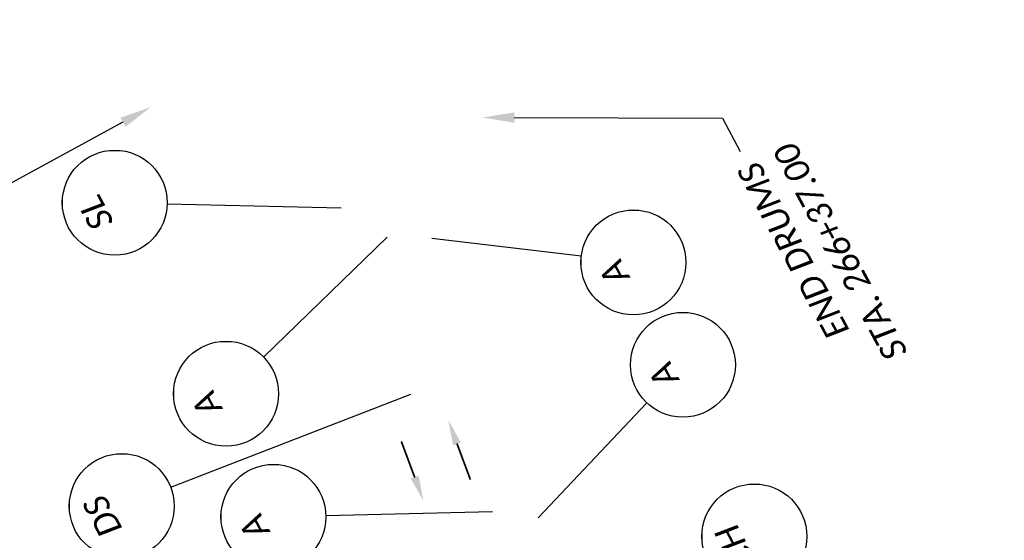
# Model space of a CAD drawing. Header units: feet. Extents: x 2243827 to 2247857, y 592450 to 600010.
# Tile 6 of 12: x 2245700 to 2245925, y 596097 to 596216. Entities that reach past the tile are written whole.
import ezdxf
from ezdxf import colors
from ezdxf.entities.mleader import LeaderData, LeaderLine
from ezdxf.enums import TextEntityAlignment as Align
from ezdxf.math import Vec2, Vec3

# ---------------------------------------------------------------- set-up
doc = ezdxf.new("R2010")
doc.units = ezdxf.units.FT
doc.header["$MEASUREMENT"] = 0
doc.set_wipeout_variables(frame=1)
doc.layers.add('MT_P_Text', color=7, linetype='Continuous')
doc.layers.add('TX_P_20', color=7, linetype='Continuous')
doc.styles.add('P_Slanted_Normal', font='calibrii.ttf', dxfattribs={"height": 0.14})

# ---------------------------------------------------------------- blocks, each defined once
blk = doc.blocks.new('ARR')
at = {"const_width": 0.0138}
blk.add_lwpolyline([(0.295, 0.0008), (0.0014, 0.0008)], dxfattribs=at)
blk.add_solid([(0.2917, 0.0322), (0.292, -0.0319), (0.4843, 0.001)])
blk = doc.blocks.new('*U1041')
blk.add_wipeout([(-0.298, 0.023), (-0.2955, 0.0451), (-0.2906, 0.0699), (-0.2848, 0.0906), (-0.2772, 0.1119), (-0.2675, 0.1334), (-0.2565, 0.1534), (-0.2448, 0.1715), (-0.2336, 0.1865), (-0.2207, 0.2016), (-0.2056, 0.217), (-0.1877, 0.2327), (-0.1718, 0.2446), (-0.1581, 0.2537), (-0.1415, 0.2633), (-0.124, 0.272), (-0.105, 0.2799), (-0.0838, 0.2869), (-0.058, 0.2932), (-0.0359, 0.2967), (-0.0124, 0.2987), (0, 0.2989), (0.0216, 0.2981), (0.0435, 0.2957), (0.0689, 0.2909), (0.0901, 0.285), (0.1109, 0.2776), (0.1354, 0.2665), (0.1535, 0.2565), (0.17, 0.2459), (0.1872, 0.233), (0.2031, 0.2193), (0.2174, 0.2051), (0.2295, 0.1915), (0.2399, 0.1783), (0.253, 0.1592), (0.2635, 0.141), (0.2727, 0.1223), (0.2805, 0.1032), (0.2862, 0.086), (0.2911, 0.0679), (0.2941, 0.053), (0.2965, 0.0374), (0.2983, 0.018), (0.2989, 0), (0.2982, -0.0197), (0.2961, -0.0403), (0.2929, -0.0595), (0.2889, -0.0764), (0.2841, -0.0929), (0.2782, -0.1093), (0.2725, -0.1228), (0.2633, -0.1415), (0.2543, -0.157), (0.2448, -0.1714), (0.232, -0.1884), (0.2205, -0.2018), (0.2114, -0.2113), (0.198, -0.2239), (0.1884, -0.232), (0.1723, -0.2442), (0.1512, -0.2578), (0.1288, -0.2697), (0.1125, -0.2769), (0.0939, -0.2837), (0.0695, -0.2907), (0.0567, -0.2935), (0.0384, -0.2964), (0.0247, -0.2979), (0.0106, -0.2987), (0, -0.2989), (-0.0062, -0.2988), (-0.0176, -0.2984), (-0.0278, -0.2976), (-0.0396, -0.2962), (-0.0516, -0.2944), (-0.0643, -0.2919), (-0.0772, -0.2887), (-0.0923, -0.2843), (-0.1152, -0.2758), (-0.1348, -0.2668), (-0.1505, -0.2582), (-0.168, -0.2472), (-0.1821, -0.237), (-0.1989, -0.2231), (-0.218, -0.2045), (-0.2316, -0.1889), (-0.2458, -0.1701), (-0.2553, -0.1554), (-0.2655, -0.1372), (-0.2748, -0.1176), (-0.2828, -0.0969), (-0.2896, -0.0739), (-0.2939, -0.0542), (-0.297, -0.0333), (-0.2985, -0.0149), (-0.2989, 0)])
at = {"flags": 128}
blk.add_lwpolyline([(-0.0356, -0.2979), (-0.2103, -1.7593)], dxfattribs=at)
blk.add_circle((0, 0), 0.3)
at = {"style": 'P_Slanted_Normal', "flags": 8}
for tag, p in [('ITEMTYPE', (0, 0.125)), ('ITEMNUMBER', (0, -0.125))]:
    blk.add_attdef(tag, text='', height=0.14, dxfattribs=at).set_placement(p, align=Align.MIDDLE_CENTER)
blk = doc.blocks.new('*U1035')
blk.add_wipeout([(-0.298, 0.023), (-0.2955, 0.0451), (-0.2906, 0.0699), (-0.2848, 0.0906), (-0.2772, 0.1119), (-0.2675, 0.1334), (-0.2565, 0.1534), (-0.2448, 0.1715), (-0.2336, 0.1865), (-0.2207, 0.2016), (-0.2056, 0.217), (-0.1877, 0.2327), (-0.1718, 0.2446), (-0.1581, 0.2537), (-0.1415, 0.2633), (-0.124, 0.272), (-0.105, 0.2799), (-0.0838, 0.2869), (-0.058, 0.2932), (-0.0359, 0.2967), (-0.0124, 0.2987), (0, 0.2989), (0.0216, 0.2981), (0.0435, 0.2957), (0.0689, 0.2909), (0.0901, 0.285), (0.1109, 0.2776), (0.1354, 0.2665), (0.1535, 0.2565), (0.17, 0.2459), (0.1872, 0.233), (0.2031, 0.2193), (0.2174, 0.2051), (0.2295, 0.1915), (0.2399, 0.1783), (0.253, 0.1592), (0.2635, 0.141), (0.2727, 0.1223), (0.2805, 0.1032), (0.2862, 0.086), (0.2911, 0.0679), (0.2941, 0.053), (0.2965, 0.0374), (0.2983, 0.018), (0.2989, 0), (0.2982, -0.0197), (0.2961, -0.0403), (0.2929, -0.0595), (0.2889, -0.0764), (0.2841, -0.0929), (0.2782, -0.1093), (0.2725, -0.1228), (0.2633, -0.1415), (0.2543, -0.157), (0.2448, -0.1714), (0.232, -0.1884), (0.2205, -0.2018), (0.2114, -0.2113), (0.198, -0.2239), (0.1884, -0.232), (0.1723, -0.2442), (0.1512, -0.2578), (0.1288, -0.2697), (0.1125, -0.2769), (0.0939, -0.2837), (0.0695, -0.2907), (0.0567, -0.2935), (0.0384, -0.2964), (0.0247, -0.2979), (0.0106, -0.2987), (0, -0.2989), (-0.0062, -0.2988), (-0.0176, -0.2984), (-0.0278, -0.2976), (-0.0396, -0.2962), (-0.0516, -0.2944), (-0.0643, -0.2919), (-0.0772, -0.2887), (-0.0923, -0.2843), (-0.1152, -0.2758), (-0.1348, -0.2668), (-0.1505, -0.2582), (-0.168, -0.2472), (-0.1821, -0.237), (-0.1989, -0.2231), (-0.218, -0.2045), (-0.2316, -0.1889), (-0.2458, -0.1701), (-0.2553, -0.1554), (-0.2655, -0.1372), (-0.2748, -0.1176), (-0.2828, -0.0969), (-0.2896, -0.0739), (-0.2939, -0.0542), (-0.297, -0.0333), (-0.2985, -0.0149), (-0.2989, 0)])
at = {"flags": 128}
blk.add_lwpolyline([(-0.1346, -0.2681), (-0.5619, -1.1191)], dxfattribs=at)
blk.add_circle((0, 0), 0.3)
at = {"style": 'P_Slanted_Normal', "flags": 8}
for tag, p in [('ITEMTYPE', (0, 0.125)), ('ITEMNUMBER', (0, -0.125))]:
    blk.add_attdef(tag, text='', height=0.14, dxfattribs=at).set_placement(p, align=Align.MIDDLE_CENTER)
blk = doc.blocks.new('*U1034')
blk.add_wipeout([(-0.298, 0.023), (-0.2955, 0.0451), (-0.2906, 0.0699), (-0.2848, 0.0906), (-0.2772, 0.1119), (-0.2675, 0.1334), (-0.2565, 0.1534), (-0.2448, 0.1715), (-0.2336, 0.1865), (-0.2207, 0.2016), (-0.2056, 0.217), (-0.1877, 0.2327), (-0.1718, 0.2446), (-0.1581, 0.2537), (-0.1415, 0.2633), (-0.124, 0.272), (-0.105, 0.2799), (-0.0838, 0.2869), (-0.058, 0.2932), (-0.0359, 0.2967), (-0.0124, 0.2987), (0, 0.2989), (0.0216, 0.2981), (0.0435, 0.2957), (0.0689, 0.2909), (0.0901, 0.285), (0.1109, 0.2776), (0.1354, 0.2665), (0.1535, 0.2565), (0.17, 0.2459), (0.1872, 0.233), (0.2031, 0.2193), (0.2174, 0.2051), (0.2295, 0.1915), (0.2399, 0.1783), (0.253, 0.1592), (0.2635, 0.141), (0.2727, 0.1223), (0.2805, 0.1032), (0.2862, 0.086), (0.2911, 0.0679), (0.2941, 0.053), (0.2965, 0.0374), (0.2983, 0.018), (0.2989, 0), (0.2982, -0.0197), (0.2961, -0.0403), (0.2929, -0.0595), (0.2889, -0.0764), (0.2841, -0.0929), (0.2782, -0.1093), (0.2725, -0.1228), (0.2633, -0.1415), (0.2543, -0.157), (0.2448, -0.1714), (0.232, -0.1884), (0.2205, -0.2018), (0.2114, -0.2113), (0.198, -0.2239), (0.1884, -0.232), (0.1723, -0.2442), (0.1512, -0.2578), (0.1288, -0.2697), (0.1125, -0.2769), (0.0939, -0.2837), (0.0695, -0.2907), (0.0567, -0.2935), (0.0384, -0.2964), (0.0247, -0.2979), (0.0106, -0.2987), (0, -0.2989), (-0.0062, -0.2988), (-0.0176, -0.2984), (-0.0278, -0.2976), (-0.0396, -0.2962), (-0.0516, -0.2944), (-0.0643, -0.2919), (-0.0772, -0.2887), (-0.0923, -0.2843), (-0.1152, -0.2758), (-0.1348, -0.2668), (-0.1505, -0.2582), (-0.168, -0.2472), (-0.1821, -0.237), (-0.1989, -0.2231), (-0.218, -0.2045), (-0.2316, -0.1889), (-0.2458, -0.1701), (-0.2553, -0.1554), (-0.2655, -0.1372), (-0.2748, -0.1176), (-0.2828, -0.0969), (-0.2896, -0.0739), (-0.2939, -0.0542), (-0.297, -0.0333), (-0.2985, -0.0149), (-0.2989, 0)])
at = {"flags": 128}
blk.add_lwpolyline([(-0.0957, 0.2843), (-0.3844, 1.1425)], dxfattribs=at)
blk.add_circle((0, 0), 0.3)
at = {"style": 'P_Slanted_Normal', "flags": 8}
for tag, p in [('ITEMTYPE', (0, 0.125)), ('ITEMNUMBER', (0, -0.125))]:
    blk.add_attdef(tag, text='', height=0.14, dxfattribs=at).set_placement(p, align=Align.MIDDLE_CENTER)
blk = doc.blocks.new('*U1037')
blk.add_wipeout([(-0.298, 0.023), (-0.2955, 0.0451), (-0.2906, 0.0699), (-0.2848, 0.0906), (-0.2772, 0.1119), (-0.2675, 0.1334), (-0.2565, 0.1534), (-0.2448, 0.1715), (-0.2336, 0.1865), (-0.2207, 0.2016), (-0.2056, 0.217), (-0.1877, 0.2327), (-0.1718, 0.2446), (-0.1581, 0.2537), (-0.1415, 0.2633), (-0.124, 0.272), (-0.105, 0.2799), (-0.0838, 0.2869), (-0.058, 0.2932), (-0.0359, 0.2967), (-0.0124, 0.2987), (0, 0.2989), (0.0216, 0.2981), (0.0435, 0.2957), (0.0689, 0.2909), (0.0901, 0.285), (0.1109, 0.2776), (0.1354, 0.2665), (0.1535, 0.2565), (0.17, 0.2459), (0.1872, 0.233), (0.2031, 0.2193), (0.2174, 0.2051), (0.2295, 0.1915), (0.2399, 0.1783), (0.253, 0.1592), (0.2635, 0.141), (0.2727, 0.1223), (0.2805, 0.1032), (0.2862, 0.086), (0.2911, 0.0679), (0.2941, 0.053), (0.2965, 0.0374), (0.2983, 0.018), (0.2989, 0), (0.2982, -0.0197), (0.2961, -0.0403), (0.2929, -0.0595), (0.2889, -0.0764), (0.2841, -0.0929), (0.2782, -0.1093), (0.2725, -0.1228), (0.2633, -0.1415), (0.2543, -0.157), (0.2448, -0.1714), (0.232, -0.1884), (0.2205, -0.2018), (0.2114, -0.2113), (0.198, -0.2239), (0.1884, -0.232), (0.1723, -0.2442), (0.1512, -0.2578), (0.1288, -0.2697), (0.1125, -0.2769), (0.0939, -0.2837), (0.0695, -0.2907), (0.0567, -0.2935), (0.0384, -0.2964), (0.0247, -0.2979), (0.0106, -0.2987), (0, -0.2989), (-0.0062, -0.2988), (-0.0176, -0.2984), (-0.0278, -0.2976), (-0.0396, -0.2962), (-0.0516, -0.2944), (-0.0643, -0.2919), (-0.0772, -0.2887), (-0.0923, -0.2843), (-0.1152, -0.2758), (-0.1348, -0.2668), (-0.1505, -0.2582), (-0.168, -0.2472), (-0.1821, -0.237), (-0.1989, -0.2231), (-0.218, -0.2045), (-0.2316, -0.1889), (-0.2458, -0.1701), (-0.2553, -0.1554), (-0.2655, -0.1372), (-0.2748, -0.1176), (-0.2828, -0.0969), (-0.2896, -0.0739), (-0.2939, -0.0542), (-0.297, -0.0333), (-0.2985, -0.0149), (-0.2989, 0)])
at = {"flags": 128}
blk.add_lwpolyline([(0.0837, -0.2881), (0.3584, -1.2336)], dxfattribs=at)
blk.add_circle((0, 0), 0.3)
at = {"style": 'P_Slanted_Normal', "flags": 8}
for tag, p in [('ITEMTYPE', (0, 0.125)), ('ITEMNUMBER', (0, -0.125))]:
    blk.add_attdef(tag, text='', height=0.14, dxfattribs=at).set_placement(p, align=Align.MIDDLE_CENTER)
blk = doc.blocks.new('*U1036')
blk.add_wipeout([(-0.298, 0.023), (-0.2955, 0.0451), (-0.2906, 0.0699), (-0.2848, 0.0906), (-0.2772, 0.1119), (-0.2675, 0.1334), (-0.2565, 0.1534), (-0.2448, 0.1715), (-0.2336, 0.1865), (-0.2207, 0.2016), (-0.2056, 0.217), (-0.1877, 0.2327), (-0.1718, 0.2446), (-0.1581, 0.2537), (-0.1415, 0.2633), (-0.124, 0.272), (-0.105, 0.2799), (-0.0838, 0.2869), (-0.058, 0.2932), (-0.0359, 0.2967), (-0.0124, 0.2987), (0, 0.2989), (0.0216, 0.2981), (0.0435, 0.2957), (0.0689, 0.2909), (0.0901, 0.285), (0.1109, 0.2776), (0.1354, 0.2665), (0.1535, 0.2565), (0.17, 0.2459), (0.1872, 0.233), (0.2031, 0.2193), (0.2174, 0.2051), (0.2295, 0.1915), (0.2399, 0.1783), (0.253, 0.1592), (0.2635, 0.141), (0.2727, 0.1223), (0.2805, 0.1032), (0.2862, 0.086), (0.2911, 0.0679), (0.2941, 0.053), (0.2965, 0.0374), (0.2983, 0.018), (0.2989, 0), (0.2982, -0.0197), (0.2961, -0.0403), (0.2929, -0.0595), (0.2889, -0.0764), (0.2841, -0.0929), (0.2782, -0.1093), (0.2725, -0.1228), (0.2633, -0.1415), (0.2543, -0.157), (0.2448, -0.1714), (0.232, -0.1884), (0.2205, -0.2018), (0.2114, -0.2113), (0.198, -0.2239), (0.1884, -0.232), (0.1723, -0.2442), (0.1512, -0.2578), (0.1288, -0.2697), (0.1125, -0.2769), (0.0939, -0.2837), (0.0695, -0.2907), (0.0567, -0.2935), (0.0384, -0.2964), (0.0247, -0.2979), (0.0106, -0.2987), (0, -0.2989), (-0.0062, -0.2988), (-0.0176, -0.2984), (-0.0278, -0.2976), (-0.0396, -0.2962), (-0.0516, -0.2944), (-0.0643, -0.2919), (-0.0772, -0.2887), (-0.0923, -0.2843), (-0.1152, -0.2758), (-0.1348, -0.2668), (-0.1505, -0.2582), (-0.168, -0.2472), (-0.1821, -0.237), (-0.1989, -0.2231), (-0.218, -0.2045), (-0.2316, -0.1889), (-0.2458, -0.1701), (-0.2553, -0.1554), (-0.2655, -0.1372), (-0.2748, -0.1176), (-0.2828, -0.0969), (-0.2896, -0.0739), (-0.2939, -0.0542), (-0.297, -0.0333), (-0.2985, -0.0149), (-0.2989, 0)])
at = {"flags": 128}
blk.add_lwpolyline([(0.1713, 0.2463), (0.6625, 0.9526)], dxfattribs=at)
blk.add_circle((0, 0), 0.3)
at = {"style": 'P_Slanted_Normal', "flags": 8}
for tag, p in [('ITEMTYPE', (0, 0.125)), ('ITEMNUMBER', (0, -0.125))]:
    blk.add_attdef(tag, text='', height=0.14, dxfattribs=at).set_placement(p, align=Align.MIDDLE_CENTER)
blk = doc.blocks.new('*U1038')
blk.add_wipeout([(-0.298, 0.023), (-0.2955, 0.0451), (-0.2906, 0.0699), (-0.2848, 0.0906), (-0.2772, 0.1119), (-0.2675, 0.1334), (-0.2565, 0.1534), (-0.2448, 0.1715), (-0.2336, 0.1865), (-0.2207, 0.2016), (-0.2056, 0.217), (-0.1877, 0.2327), (-0.1718, 0.2446), (-0.1581, 0.2537), (-0.1415, 0.2633), (-0.124, 0.272), (-0.105, 0.2799), (-0.0838, 0.2869), (-0.058, 0.2932), (-0.0359, 0.2967), (-0.0124, 0.2987), (0, 0.2989), (0.0216, 0.2981), (0.0435, 0.2957), (0.0689, 0.2909), (0.0901, 0.285), (0.1109, 0.2776), (0.1354, 0.2665), (0.1535, 0.2565), (0.17, 0.2459), (0.1872, 0.233), (0.2031, 0.2193), (0.2174, 0.2051), (0.2295, 0.1915), (0.2399, 0.1783), (0.253, 0.1592), (0.2635, 0.141), (0.2727, 0.1223), (0.2805, 0.1032), (0.2862, 0.086), (0.2911, 0.0679), (0.2941, 0.053), (0.2965, 0.0374), (0.2983, 0.018), (0.2989, 0), (0.2982, -0.0197), (0.2961, -0.0403), (0.2929, -0.0595), (0.2889, -0.0764), (0.2841, -0.0929), (0.2782, -0.1093), (0.2725, -0.1228), (0.2633, -0.1415), (0.2543, -0.157), (0.2448, -0.1714), (0.232, -0.1884), (0.2205, -0.2018), (0.2114, -0.2113), (0.198, -0.2239), (0.1884, -0.232), (0.1723, -0.2442), (0.1512, -0.2578), (0.1288, -0.2697), (0.1125, -0.2769), (0.0939, -0.2837), (0.0695, -0.2907), (0.0567, -0.2935), (0.0384, -0.2964), (0.0247, -0.2979), (0.0106, -0.2987), (0, -0.2989), (-0.0062, -0.2988), (-0.0176, -0.2984), (-0.0278, -0.2976), (-0.0396, -0.2962), (-0.0516, -0.2944), (-0.0643, -0.2919), (-0.0772, -0.2887), (-0.0923, -0.2843), (-0.1152, -0.2758), (-0.1348, -0.2668), (-0.1505, -0.2582), (-0.168, -0.2472), (-0.1821, -0.237), (-0.1989, -0.2231), (-0.218, -0.2045), (-0.2316, -0.1889), (-0.2458, -0.1701), (-0.2553, -0.1554), (-0.2655, -0.1372), (-0.2748, -0.1176), (-0.2828, -0.0969), (-0.2896, -0.0739), (-0.2939, -0.0542), (-0.297, -0.0333), (-0.2985, -0.0149), (-0.2989, 0)])
at = {"flags": 128}
blk.add_lwpolyline([(0.0581, 0.2943), (0.2418, 1.2236)], dxfattribs=at)
blk.add_circle((0, 0), 0.3)
at = {"style": 'P_Slanted_Normal', "flags": 8}
for tag, p in [('ITEMTYPE', (0, 0.125)), ('ITEMNUMBER', (0, -0.125))]:
    blk.add_attdef(tag, text='', height=0.14, dxfattribs=at).set_placement(p, align=Align.MIDDLE_CENTER)
blk = doc.blocks.new('*U1040')
blk.add_wipeout([(-0.298, 0.023), (-0.2955, 0.0451), (-0.2906, 0.0699), (-0.2848, 0.0906), (-0.2772, 0.1119), (-0.2675, 0.1334), (-0.2565, 0.1534), (-0.2448, 0.1715), (-0.2336, 0.1865), (-0.2207, 0.2016), (-0.2056, 0.217), (-0.1877, 0.2327), (-0.1718, 0.2446), (-0.1581, 0.2537), (-0.1415, 0.2633), (-0.124, 0.272), (-0.105, 0.2799), (-0.0838, 0.2869), (-0.058, 0.2932), (-0.0359, 0.2967), (-0.0124, 0.2987), (0, 0.2989), (0.0216, 0.2981), (0.0435, 0.2957), (0.0689, 0.2909), (0.0901, 0.285), (0.1109, 0.2776), (0.1354, 0.2665), (0.1535, 0.2565), (0.17, 0.2459), (0.1872, 0.233), (0.2031, 0.2193), (0.2174, 0.2051), (0.2295, 0.1915), (0.2399, 0.1783), (0.253, 0.1592), (0.2635, 0.141), (0.2727, 0.1223), (0.2805, 0.1032), (0.2862, 0.086), (0.2911, 0.0679), (0.2941, 0.053), (0.2965, 0.0374), (0.2983, 0.018), (0.2989, 0), (0.2982, -0.0197), (0.2961, -0.0403), (0.2929, -0.0595), (0.2889, -0.0764), (0.2841, -0.0929), (0.2782, -0.1093), (0.2725, -0.1228), (0.2633, -0.1415), (0.2543, -0.157), (0.2448, -0.1714), (0.232, -0.1884), (0.2205, -0.2018), (0.2114, -0.2113), (0.198, -0.2239), (0.1884, -0.232), (0.1723, -0.2442), (0.1512, -0.2578), (0.1288, -0.2697), (0.1125, -0.2769), (0.0939, -0.2837), (0.0695, -0.2907), (0.0567, -0.2935), (0.0384, -0.2964), (0.0247, -0.2979), (0.0106, -0.2987), (0, -0.2989), (-0.0062, -0.2988), (-0.0176, -0.2984), (-0.0278, -0.2976), (-0.0396, -0.2962), (-0.0516, -0.2944), (-0.0643, -0.2919), (-0.0772, -0.2887), (-0.0923, -0.2843), (-0.1152, -0.2758), (-0.1348, -0.2668), (-0.1505, -0.2582), (-0.168, -0.2472), (-0.1821, -0.237), (-0.1989, -0.2231), (-0.218, -0.2045), (-0.2316, -0.1889), (-0.2458, -0.1701), (-0.2553, -0.1554), (-0.2655, -0.1372), (-0.2748, -0.1176), (-0.2828, -0.0969), (-0.2896, -0.0739), (-0.2939, -0.0542), (-0.297, -0.0333), (-0.2985, -0.0149), (-0.2989, 0)])
at = {"flags": 128}
blk.add_lwpolyline([(-0.1468, -0.2616), (-0.6336, -1.1289)], dxfattribs=at)
blk.add_circle((0, 0), 0.3)
at = {"style": 'P_Slanted_Normal', "flags": 8}
for tag, p in [('ITEMTYPE', (0, 0.125)), ('ITEMNUMBER', (0, -0.125))]:
    blk.add_attdef(tag, text='', height=0.14, dxfattribs=at).set_placement(p, align=Align.MIDDLE_CENTER)

msp = doc.modelspace()

# ---------------------------------------------------------------- block references
at = {"layer": 'MT_P_Text', "xscale": -30, "yscale": 29.99999999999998, "zscale": 30}
for p, rotation in [((2245802.731, 596110.753), 290.402936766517), ((2245786.951, 596119.596), 110.402936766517)]:
    msp.add_blockref('ARR', p, dxfattribs=dict(at, rotation=rotation))

# ---------------------------------------------------------------- leaders
at = {"layer": 'TX_P_20'}
ml = msp.add_multileader_mtext('Standard', dxfattribs=at)
ml.set_content('BEGIN  DRUMS\\PSTA. 263+41.00', color=256, style='P_Slanted_Normal')
ml.set_leader_properties()
ml.build(insert=Vec2(0, 0))
ml.multileader.update_dxf_attribs({"dogleg_length": 0.215, "arrow_head_size": 7.2, "scale": 40})
ctx = ml.context
ctx.base_point, ctx.scale, ctx.char_height, ctx.arrow_head_size, ctx.landing_gap_size, ctx.plane_origin, ctx.plane_x_axis, ctx.plane_y_axis = Vec3(2245951.169, 595980.381), 40, 5.6, 7.2, 3.6, Vec3(2246270.367, 596024.557), Vec3(-0.4728217, 0.8811581), Vec3(-0.8811581, -0.4728217)
notes = []
notes.append((ctx, [(0, (1, 1, 0), (2245955.237, 595972.8), (-0.4728217, 0.8811581), 8.603, [(5, [(2245894.896, 595935.594)], 0, [])])]))
ctx.mtext.insert, ctx.mtext.text_direction, ctx.mtext.rotation, ctx.mtext.width, ctx.mtext.defined_height, ctx.mtext.flow_direction = Vec3(2245946.964, 595982.21), Vec3(-0.4728217, 0.8811581), 2.0632866, 104.62653, 5.782, 5
ml = msp.add_multileader_mtext('Standard', dxfattribs=at)
ml.set_content('END DRUMS\\PSTA. 266+37.00', color=256, style='P_Slanted_Normal')
ml.set_leader_properties()
ml.build(insert=Vec2(0, 0))
ml.multileader.update_dxf_attribs({"dogleg_length": 0.215, "arrow_head_size": 7.2, "scale": 40})
ctx = ml.context
ctx.base_point, ctx.scale, ctx.char_height, ctx.arrow_head_size, ctx.landing_gap_size, ctx.plane_origin, ctx.plane_x_axis, ctx.plane_y_axis = Vec3(2245894.102, 596130.652), 40, 5.6, 7.2, 3.6, Vec3(2246217.947, 596127.443), Vec3(-0.4728217, 0.8811581), Vec3(-0.8811581, -0.4728217)
ctx.text_align_type = 2
notes.append((ctx, [(1, (1, 1, 0), (2245860.39, 596193.478), (0.4728217, -0.8811581), 8.603, [(5, [(2245805.567, 596193.647)], 0, [])])]))
ctx.mtext.insert, ctx.mtext.text_direction, ctx.mtext.rotation, ctx.mtext.width, ctx.mtext.defined_height, ctx.mtext.alignment, ctx.mtext.flow_direction = Vec3(2245863.657, 596181.382), Vec3(-0.4728217, 0.8811581), 2.0632866, 104.62653, 5.782, 3, 5
for ctx, leaders in notes:
    for number, flags, end, landing, length, lines in leaders:
        leader = LeaderData()
        leader.index, (leader.has_last_leader_line, leader.has_dogleg_vector, leader.attachment_direction) = number, flags
        leader.last_leader_point, leader.dogleg_vector, leader.dogleg_length = Vec3(end), Vec3(landing), length
        for number, points, colour, breaks in lines:
            line = LeaderLine()
            line.index, line.vertices, line.color, line.breaks = number, Vec3.list(points), colors.encode_raw_color(colour), breaks
            leader.lines.append(line)
        ctx.leaders.append(leader)

# ---------------------------------------------------------------- next in the draw order: block references
ref = msp.add_blockref('*U1041', (2245723.01, 596104.752), dxfattribs=dict(at, xscale=40, yscale=40, zscale=40, rotation=118))
ref.add_attrib('ITEMTYPE', 'DS', dxfattribs={"layer": '0', "height": 5.6, "rotation": 118, "style": 'P_Slanted_Normal'}).set_placement((2245718.596, 596102.405), align=Align.MIDDLE_CENTER)

# ---------------------------------------------------------------- next in the draw order: block references
ref = msp.add_blockref('*U1035', (2245757.697, 596102.306), dxfattribs=dict(at, xscale=40, yscale=40, zscale=40, rotation=118))
ref.add_attrib('ITEMTYPE', 'A', dxfattribs={"layer": '0', "height": 5.6, "rotation": 118, "style": 'P_Slanted_Normal'}).set_placement((2245753.282, 596099.959), align=Align.MIDDLE_CENTER)

# ---------------------------------------------------------------- next in the draw order: block references
ref = msp.add_blockref('*U1037', (2245746.847, 596130.457), dxfattribs=dict(at, xscale=40, yscale=40, zscale=40, rotation=118))
ref.add_attrib('ITEMTYPE', 'A', dxfattribs={"layer": '0', "height": 5.6, "rotation": 118, "style": 'P_Slanted_Normal'}).set_placement((2245742.432, 596128.11), align=Align.MIDDLE_CENTER)
ref = msp.add_blockref('*U1034', (2245851.339, 596137.071), dxfattribs=dict(at, xscale=40, yscale=40, zscale=40, rotation=118))
ref.add_attrib('ITEMTYPE', 'A', dxfattribs={"layer": '0', "height": 5.6, "rotation": 118, "style": 'P_Slanted_Normal'}).set_placement((2245846.924, 596134.723), align=Align.MIDDLE_CENTER)

# ---------------------------------------------------------------- next in the draw order: block references
ref = msp.add_blockref('*U1040', (2245721.41, 596174.161), dxfattribs=dict(at, xscale=40, yscale=40, zscale=40, rotation=118))
ref.add_attrib('ITEMTYPE', 'SL', dxfattribs={"layer": '0', "height": 5.6, "rotation": 118, "style": 'P_Slanted_Normal'}).set_placement((2245716.996, 596171.814), align=Align.MIDDLE_CENTER)
ref = msp.add_blockref('*U1036', (2245840.024, 596160.493, 1051), dxfattribs=dict(at, xscale=40, yscale=40, zscale=40, rotation=118))
ref.add_attrib('ITEMTYPE', 'A', dxfattribs={"layer": '0', "height": 5.6, "rotation": 118, "style": 'P_Slanted_Normal'}).set_placement((2245835.609, 596158.146, 1051), align=Align.MIDDLE_CENTER)
ref = msp.add_blockref('*U1038', (2245867.676, 596097.815), dxfattribs=dict(at, xscale=40, yscale=40, zscale=40, rotation=118))
ref.add_attrib('ITEMTYPE', 'CH', dxfattribs={"layer": '0', "height": 5.6, "rotation": 118, "style": 'P_Slanted_Normal'}).set_placement((2245863.261, 596095.467), align=Align.MIDDLE_CENTER)

# ---------------------------------------------------------------- next in the draw order: leaders
ml = msp.add_multileader_mtext('Standard', dxfattribs=at)
ml.set_content('INSTALL WORK ZONE TRAFFIC SIGNAL AND TEMPORARY CONTROLLER DURING STAGE 1, PRE-PHASE 1', color=256, style='P_Slanted_Normal')
ml.set_leader_properties()
ml.build(insert=Vec2(0, 0))
ml.multileader.update_dxf_attribs({"dogleg_length": 0.215, "arrow_head_size": 7.2, "scale": 40})
ctx = ml.context
ctx.base_point, ctx.scale, ctx.char_height, ctx.arrow_head_size, ctx.landing_gap_size, ctx.plane_origin, ctx.plane_x_axis, ctx.plane_y_axis = Vec3(2245695.595, 596052.589), 40, 5.6, 7.2, 3.6, Vec3(2246019.483, 596133.02), Vec3(-0.4728217, 0.8811581), Vec3(-0.8811581, -0.4728217)
ctx.text_align_type = 2
notes = []
notes.append((ctx, [(1, (1, 1, 0), (2245643.685, 596149.33), (0.4728217, -0.8811581), 8.603, [(5, [(2245729.608, 596196.002)], 0, [])])]))
ctx.mtext.insert, ctx.mtext.text_direction, ctx.mtext.rotation, ctx.mtext.width, ctx.mtext.defined_height, ctx.mtext.alignment, ctx.mtext.flow_direction = Vec3(2245646.952, 596137.234), Vec3(-0.4728217, 0.8811581), 2.0632866, 104.62653, 5.782, 3, 5
for ctx, leaders in notes:
    for number, flags, end, landing, length, lines in leaders:
        leader = LeaderData()
        leader.index, (leader.has_last_leader_line, leader.has_dogleg_vector, leader.attachment_direction) = number, flags
        leader.last_leader_point, leader.dogleg_vector, leader.dogleg_length = Vec3(end), Vec3(landing), length
        for number, points, colour, breaks in lines:
            line = LeaderLine()
            line.index, line.vertices, line.color, line.breaks = number, Vec3.list(points), colors.encode_raw_color(colour), breaks
            leader.lines.append(line)
        ctx.leaders.append(leader)

doc.saveas('drawing.dxf')
